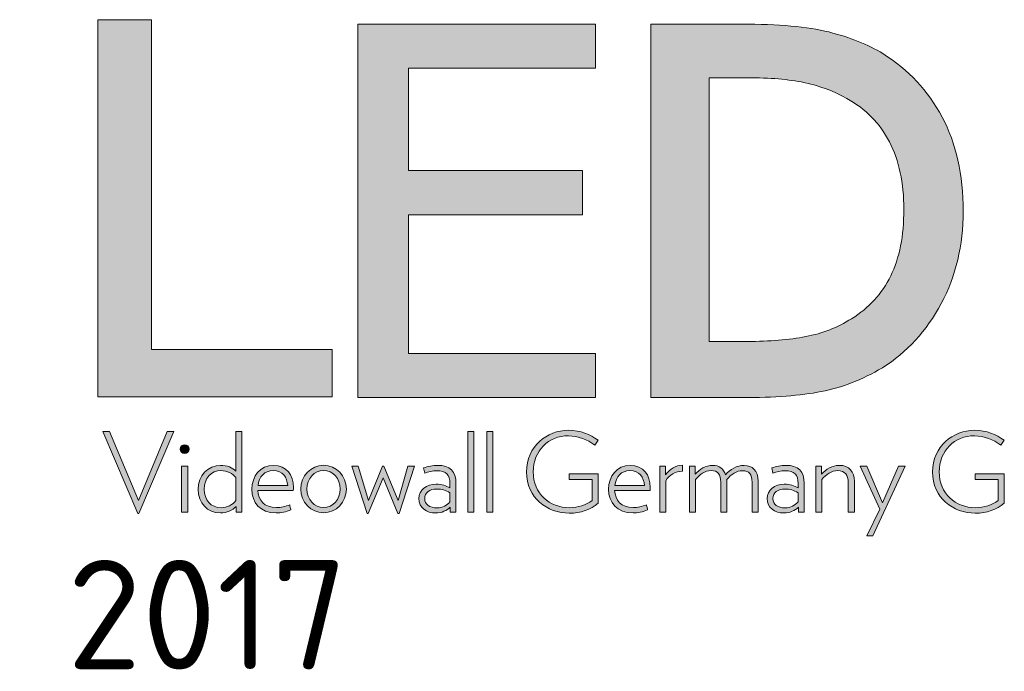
# Model space of a CAD drawing. Header units: millimetres. Extents: x 0 to 2100, y 0 to 1485.
# Tile 79 of 247: x 1120 to 1232, y 245 to 320. Entities that reach past the tile are written whole.
import ezdxf
from ezdxf.enums import TextEntityAlignment as Align

# ---------------------------------------------------------------- set-up
doc = ezdxf.new("R2010")
doc.units = ezdxf.units.MM
doc.header["$LTSCALE"] = 5
doc.layers.get('0').update_dxf_attribs({"lineweight": 25})
for name, color, linetype, lineweight in [('Ebene 1', 7, 'Continuous', 25), ('Schraffur (ISO)', 7, 'Continuous', 18), ('Titel (ISO)', 7, 'Continuous', 50)]:
    doc.layers.add(name, color=color, linetype=linetype, lineweight=lineweight)
doc.styles.add('Notiztext (DIN)', font='isocpeur.ttf')
doc.styles.add('Textstil13', font='isocpeur.ttf')
doc.styles.add('Textstil14', font='isocpeur.ttf')
doc.styles.add('Textstil19', font='isocpeur.ttf')

# ---------------------------------------------------------------- blocks, each defined once
blk = doc.blocks.new('Schriftfelder LEDitgo')
at = {"layer": 'Schraffur (ISO)', "true_color": 0xffa901}
for points in [[(155.024, 145.153), (155.024, 153.773), (156.254, 153.773), (156.254, 146.238), (160.385, 146.238), (160.385, 145.153)], [(160.968, 153.673), (166.398, 153.673), (166.398, 152.664), (162.123, 152.664), (162.123, 150.325), (166.106, 150.325), (166.106, 149.316), (162.123, 149.316), (162.123, 146.146), (166.398, 146.146), (166.398, 145.137), (160.968, 145.137)]]:
    blk.add_hatch(color=40, dxfattribs=at).paths.add_polyline_path(points)
h = blk.add_hatch(color=40, dxfattribs=at)
edge = h.paths.add_edge_path(flags=0)
edge.add_spline(control_points=[(173.449, 149.442), (173.449, 148.833), (173.349, 148.326), (173.149, 147.918)], knot_values=[-11, -11, -11, -11, -10, -10, -10, -10], degree=3, periodic=0)
edge.add_spline(control_points=[(173.149, 147.918), (172.949, 147.511), (172.65, 147.185), (172.253, 146.94)], knot_values=[-10, -10, -10, -10, -9, -9, -9, -9], degree=3, periodic=0)
edge.add_spline(control_points=[(172.253, 146.94), (171.937, 146.741), (171.588, 146.605), (171.207, 146.531)], knot_values=[-9, -9, -9, -9, -8, -8, -8, -8], degree=3, periodic=0)
edge.add_spline(control_points=[(171.207, 146.531), (170.825, 146.458), (170.38, 146.421), (169.871, 146.421)], knot_values=[-8, -8, -8, -8, -7, -7, -7, -7], degree=3, periodic=0)
edge.add_line((169.871, 146.421), (168.999, 146.421))
edge.add_line((168.999, 146.421), (168.999, 152.447))
edge.add_line((168.999, 152.447), (169.871, 152.447))
edge.add_spline(control_points=[(169.871, 152.447), (170.388, 152.447), (170.82, 152.41), (171.166, 152.337)], knot_values=[-4, -4, -4, -4, -3, -3, -3, -3], degree=3, periodic=0)
edge.add_spline(control_points=[(171.166, 152.337), (171.513, 152.264), (171.839, 152.143), (172.143, 151.975)], knot_values=[-3, -3, -3, -3, -2, -2, -2, -2], degree=3, periodic=0)
edge.add_spline(control_points=[(172.143, 151.975), (172.575, 151.737), (172.9, 151.406), (173.12, 150.981)], knot_values=[-2, -2, -2, -2, -1, -1, -1, -1], degree=3, periodic=0)
edge.add_spline(control_points=[(173.12, 150.981), (173.339, 150.556), (173.449, 150.043), (173.449, 149.442)], knot_values=[-1, -1, -1, -1, 0, 0, 0, 0], degree=3, periodic=0)
edge = h.paths.add_edge_path()
edge.add_spline(control_points=[(174.303, 147.287), (173.968, 146.66), (173.52, 146.171), (172.957, 145.819)], knot_values=[1, 1, 1, 1, 2, 2, 2, 2], degree=3, periodic=0)
edge.add_spline(control_points=[(172.957, 145.819), (172.499, 145.548), (172.034, 145.366), (171.562, 145.275)], knot_values=[2, 2, 2, 2, 3, 3, 3, 3], degree=3, periodic=0)
edge.add_spline(control_points=[(171.562, 145.275), (171.09, 145.183), (170.487, 145.137), (169.754, 145.137)], knot_values=[3, 3, 3, 3, 4, 4, 4, 4], degree=3, periodic=0)
edge.add_line((169.754, 145.137), (167.669, 145.137))
edge.add_line((167.669, 145.137), (167.669, 153.673))
edge.add_line((167.669, 153.673), (169.73, 153.673))
edge.add_spline(control_points=[(169.73, 153.673), (170.58, 153.673), (171.248, 153.613), (171.732, 153.492)], knot_values=[7, 7, 7, 7, 8, 8, 8, 8], degree=3, periodic=0)
edge.add_spline(control_points=[(171.732, 153.492), (172.216, 153.372), (172.628, 153.207), (172.969, 152.997)], knot_values=[8, 8, 8, 8, 9, 9, 9, 9], degree=3, periodic=0)
edge.add_spline(control_points=[(172.969, 152.997), (173.552, 152.634), (174.004, 152.151), (174.324, 151.549), (174.644, 150.947), (174.804, 150.23), (174.804, 149.397)], knot_values=[9, 9, 9, 9, 10, 10, 10, 11, 11, 11, 11], degree=3, periodic=0)
edge.add_spline(control_points=[(174.804, 149.397), (174.804, 148.617), (174.637, 147.914), (174.303, 147.287)], knot_values=[0, 0, 0, 0, 1, 1, 1, 1], degree=3, periodic=0)
at = {"layer": 'Schraffur (ISO)', "true_color": 0x999999}
for points in [[(155.938, 142.492), (155.138, 144.36), (155.294, 144.36), (155.956, 142.785), (156.612, 144.36), (156.766, 144.36), (155.966, 142.492)], [(163.483, 144.36), (163.621, 144.36), (163.621, 142.522), (163.483, 142.522)], [(163.914, 144.36), (164.052, 144.36), (164.052, 142.522), (163.914, 142.522)], [(156.941, 142.522), (156.941, 143.57), (157.081, 143.57), (157.081, 142.522)], [(161.886, 142.492), (161.55, 143.304), (161.206, 142.492), (161.181, 142.492), (160.828, 143.57), (160.978, 143.57), (161.214, 142.783), (161.535, 143.57), (161.56, 143.57), (161.888, 142.783), (162.114, 143.57), (162.262, 143.57), (161.911, 142.492)], [(172.6, 141.98), (172.896, 142.592), (172.447, 143.57), (172.6, 143.57), (172.964, 142.732), (173.33, 143.57), (173.481, 143.57), (172.741, 141.98)]]:
    blk.add_hatch(color=253, dxfattribs=at).paths.add_polyline_path(points)
h = blk.add_hatch(color=253, dxfattribs=at)
edge = h.paths.add_edge_path(flags=0)
edge.add_line((158.182, 143.312), (158.182, 142.785))
edge.add_spline(control_points=[(158.182, 142.785), (158.104, 142.69), (157.987, 142.622), (157.844, 142.622), (157.613, 142.622), (157.455, 142.8), (157.455, 143.044), (157.455, 143.294), (157.618, 143.47), (157.839, 143.47), (157.984, 143.47), (158.107, 143.402), (158.182, 143.312)], knot_values=[-4, -4, -4, -4, -3, -3, -3, -2, -2, -2, -1, -1, -1, 0, 0, 0, 0], degree=3, periodic=0)
edge = h.paths.add_edge_path()
edge.add_spline(control_points=[(158.187, 142.65), (158.102, 142.562), (157.977, 142.502), (157.826, 142.502), (157.53, 142.502), (157.317, 142.727), (157.317, 143.041), (157.317, 143.35), (157.548, 143.59), (157.831, 143.59), (157.982, 143.59), (158.1, 143.535), (158.182, 143.46)], knot_values=[1, 1, 1, 1, 2, 2, 2, 3, 3, 3, 4, 4, 4, 5, 5, 5, 5], degree=3, periodic=0)
edge.add_line((158.182, 143.46), (158.182, 144.36))
edge.add_line((158.182, 144.36), (158.32, 144.36))
edge.add_line((158.32, 144.36), (158.32, 142.522))
edge.add_line((158.32, 142.522), (158.187, 142.522))
edge.add_line((158.187, 142.522), (158.187, 142.65))
h = blk.add_hatch(color=253, dxfattribs=at)
edge = h.paths.add_edge_path()
edge.add_line((165.8, 143.397), (166.465, 143.397))
edge.add_line((166.465, 143.397), (166.465, 142.722))
edge.add_spline(control_points=[(166.465, 142.722), (166.284, 142.579), (166.069, 142.497), (165.798, 142.497), (165.298, 142.497), (164.825, 142.845), (164.825, 143.44), (164.825, 144.029), (165.298, 144.39), (165.78, 144.39), (166.076, 144.39), (166.269, 144.3), (166.46, 144.165)], knot_values=[3, 3, 3, 3, 4, 4, 4, 5, 5, 5, 6, 6, 6, 7, 7, 7, 7], degree=3, periodic=0)
edge.add_line((166.46, 144.165), (166.384, 144.054))
edge.add_spline(control_points=[(166.384, 144.054), (166.211, 144.179), (166.013, 144.262), (165.78, 144.265)], knot_values=[8, 8, 8, 8, 9, 9, 9, 9], degree=3, periodic=0)
edge.add_spline(control_points=[(165.78, 144.265), (165.326, 144.265), (164.978, 143.924), (164.978, 143.44), (164.978, 142.943), (165.354, 142.622), (165.803, 142.622), (166.006, 142.622), (166.179, 142.68), (166.324, 142.783)], knot_values=[9, 9, 9, 9, 10, 10, 10, 11, 11, 11, 12, 12, 12, 12], degree=3, periodic=0)
edge.add_line((166.324, 142.783), (166.324, 143.267))
edge.add_line((166.324, 143.267), (165.8, 143.267))
edge.add_line((165.8, 143.267), (165.8, 143.397))
h = blk.add_hatch(color=253, dxfattribs=at)
edge = h.paths.add_edge_path()
edge.add_line((175.08, 143.397), (175.745, 143.397))
edge.add_line((175.745, 143.397), (175.745, 142.722))
edge.add_spline(control_points=[(175.745, 142.722), (175.564, 142.579), (175.349, 142.497), (175.078, 142.497), (174.579, 142.497), (174.105, 142.845), (174.105, 143.44), (174.105, 144.029), (174.579, 144.39), (175.06, 144.39), (175.356, 144.39), (175.549, 144.3), (175.74, 144.165)], knot_values=[3, 3, 3, 3, 4, 4, 4, 5, 5, 5, 6, 6, 6, 7, 7, 7, 7], degree=3, periodic=0)
edge.add_line((175.74, 144.165), (175.665, 144.054))
edge.add_spline(control_points=[(175.665, 144.054), (175.492, 144.179), (175.293, 144.262), (175.06, 144.265)], knot_values=[8, 8, 8, 8, 9, 9, 9, 9], degree=3, periodic=0)
edge.add_spline(control_points=[(175.06, 144.265), (174.606, 144.265), (174.257, 143.924), (174.257, 143.44), (174.257, 142.943), (174.634, 142.622), (175.083, 142.622), (175.286, 142.622), (175.459, 142.68), (175.604, 142.783)], knot_values=[9, 9, 9, 9, 10, 10, 10, 11, 11, 11, 12, 12, 12, 12], degree=3, periodic=0)
edge.add_line((175.604, 142.783), (175.604, 143.267))
edge.add_line((175.604, 143.267), (175.08, 143.267))
edge.add_line((175.08, 143.267), (175.08, 143.397))
h = blk.add_hatch(color=253, dxfattribs=at)
edge = h.paths.add_edge_path()
edge.add_ellipse((157.01, 143.961), major_axis=(0, -0.101), ratio=0.990894, start_angle=0, end_angle=360)
h = blk.add_hatch(color=253, dxfattribs=at)
edge = h.paths.add_edge_path(flags=0)
edge.add_spline(control_points=[(159.035, 143.47), (159.251, 143.47), (159.353, 143.319), (159.366, 143.126)], knot_values=[-3, -3, -3, -3, -2, -2, -2, -2], degree=3, periodic=0)
edge.add_line((159.366, 143.126), (158.689, 143.126))
edge.add_spline(control_points=[(158.689, 143.126), (158.711, 143.332), (158.834, 143.47), (159.035, 143.47)], knot_values=[-1, -1, -1, -1, 0, 0, 0, 0], degree=3, periodic=0)
edge = h.paths.add_edge_path()
edge.add_spline(control_points=[(158.684, 143.016), (158.696, 142.793), (158.824, 142.625), (159.112, 142.625), (159.21, 142.625), (159.316, 142.65), (159.411, 142.688)], knot_values=[1, 1, 1, 1, 2, 2, 2, 3, 3, 3, 3], degree=3, periodic=0)
edge.add_spline(control_points=[(159.411, 142.688), (159.411, 142.687), (159.439, 142.57), (159.439, 142.57)], knot_values=[3, 3, 3, 3, 4, 4, 4, 4], degree=3, periodic=0)
edge.add_spline(control_points=[(159.439, 142.57), (159.333, 142.529), (159.208, 142.502), (159.105, 142.502), (158.734, 142.502), (158.546, 142.74), (158.546, 143.044), (158.546, 143.339), (158.734, 143.59), (159.045, 143.59), (159.341, 143.59), (159.499, 143.369), (159.499, 143.084), (159.499, 143.061), (159.499, 143.041), (159.494, 143.016)], knot_values=[4, 4, 4, 4, 5, 5, 5, 6, 6, 6, 7, 7, 7, 8, 8, 8, 9, 9, 9, 9], degree=3, periodic=0)
edge.add_line((159.494, 143.016), (158.684, 143.016))
h = blk.add_hatch(color=253, dxfattribs=at)
edge = h.paths.add_edge_path(flags=0)
edge.add_ellipse((160.186, 143.049), major_axis=(0, -0.424), ratio=0.899485, start_angle=0, end_angle=360)
edge = h.paths.add_edge_path()
edge.add_ellipse((160.186, 143.049), major_axis=(0, -0.542), ratio=0.96317, start_angle=0, end_angle=360)
h = blk.add_hatch(color=253, dxfattribs=at)
edge = h.paths.add_edge_path(flags=0)
edge.add_line((163.075, 142.961), (163.075, 142.755))
edge.add_spline(control_points=[(163.075, 142.755), (163.007, 142.675), (162.904, 142.617), (162.779, 142.617), (162.611, 142.617), (162.498, 142.69), (162.498, 142.83), (162.498, 142.973), (162.613, 143.049), (162.774, 143.049), (162.892, 143.049), (162.972, 143.019), (163.075, 142.961)], knot_values=[-4, -4, -4, -4, -3, -3, -3, -2, -2, -2, -1, -1, -1, 0, 0, 0, 0], degree=3, periodic=0)
edge = h.paths.add_edge_path()
edge.add_spline(control_points=[(163.082, 142.635), (163.004, 142.557), (162.884, 142.502), (162.751, 142.502), (162.538, 142.502), (162.365, 142.62), (162.365, 142.83), (162.365, 143.028), (162.538, 143.159), (162.756, 143.159), (162.892, 143.159), (162.984, 143.121), (163.075, 143.079)], knot_values=[1, 1, 1, 1, 2, 2, 2, 3, 3, 3, 4, 4, 4, 5, 5, 5, 5], degree=3, periodic=0)
edge.add_line((163.075, 143.079), (163.075, 143.174))
edge.add_spline(control_points=[(163.075, 143.174), (163.075, 143.372), (162.989, 143.468), (162.771, 143.468), (162.683, 143.468), (162.578, 143.445), (162.498, 143.41)], knot_values=[6, 6, 6, 6, 7, 7, 7, 8, 8, 8, 8], degree=3, periodic=0)
edge.add_line((162.498, 143.41), (162.47, 143.53))
edge.add_spline(control_points=[(162.47, 143.53), (162.565, 143.565), (162.691, 143.59), (162.786, 143.59), (163.08, 143.59), (163.212, 143.45), (163.212, 143.174)], knot_values=[9, 9, 9, 9, 10, 10, 10, 11, 11, 11, 11], degree=3, periodic=0)
edge.add_line((163.212, 143.174), (163.212, 142.522))
edge.add_line((163.212, 142.522), (163.082, 142.522))
edge.add_line((163.082, 142.522), (163.082, 142.635))
h = blk.add_hatch(color=253, dxfattribs=at)
edge = h.paths.add_edge_path(flags=0)
edge.add_spline(control_points=[(167.189, 143.47), (167.405, 143.47), (167.508, 143.319), (167.52, 143.126)], knot_values=[-3, -3, -3, -3, -2, -2, -2, -2], degree=3, periodic=0)
edge.add_line((167.52, 143.126), (166.843, 143.126))
edge.add_spline(control_points=[(166.843, 143.126), (166.866, 143.332), (166.989, 143.47), (167.189, 143.47)], knot_values=[-1, -1, -1, -1, 0, 0, 0, 0], degree=3, periodic=0)
edge = h.paths.add_edge_path()
edge.add_spline(control_points=[(166.838, 143.016), (166.85, 142.793), (166.978, 142.625), (167.267, 142.625), (167.365, 142.625), (167.47, 142.65), (167.565, 142.688)], knot_values=[1, 1, 1, 1, 2, 2, 2, 3, 3, 3, 3], degree=3, periodic=0)
edge.add_spline(control_points=[(167.565, 142.688), (167.565, 142.687), (167.593, 142.57), (167.593, 142.57)], knot_values=[3, 3, 3, 3, 4, 4, 4, 4], degree=3, periodic=0)
edge.add_spline(control_points=[(167.593, 142.57), (167.488, 142.529), (167.362, 142.502), (167.259, 142.502), (166.888, 142.502), (166.7, 142.74), (166.7, 143.044), (166.7, 143.339), (166.888, 143.59), (167.199, 143.59), (167.495, 143.59), (167.653, 143.369), (167.653, 143.084), (167.653, 143.061), (167.653, 143.041), (167.648, 143.016)], knot_values=[4, 4, 4, 4, 5, 5, 5, 6, 6, 6, 7, 7, 7, 8, 8, 8, 9, 9, 9, 9], degree=3, periodic=0)
edge.add_line((167.648, 143.016), (166.838, 143.016))
h = blk.add_hatch(color=253, dxfattribs=at)
edge = h.paths.add_edge_path()
edge.add_line((168.009, 142.522), (167.871, 142.522))
edge.add_line((167.871, 142.522), (167.871, 143.57))
edge.add_line((167.871, 143.57), (168.004, 143.57))
edge.add_line((168.004, 143.57), (168.004, 143.372))
edge.add_spline(control_points=[(168.004, 143.372), (168.099, 143.507), (168.237, 143.593), (168.386, 143.593)], knot_values=[5, 5, 5, 5, 6, 6, 6, 6], degree=3, periodic=0)
edge.add_line((168.386, 143.593), (168.386, 143.457))
edge.add_spline(control_points=[(168.386, 143.457), (168.237, 143.452), (168.09, 143.38), (168.009, 143.239)], knot_values=[7, 7, 7, 7, 8, 8, 8, 8], degree=3, periodic=0)
edge.add_line((168.009, 143.239), (168.009, 142.522))
h = blk.add_hatch(color=253, dxfattribs=at)
edge = h.paths.add_edge_path()
edge.add_spline(control_points=[(169.978, 143.209), (169.978, 143.377), (169.91, 143.468), (169.759, 143.468), (169.627, 143.468), (169.501, 143.385), (169.403, 143.264)], knot_values=[1, 1, 1, 1, 2, 2, 2, 3, 3, 3, 3], degree=3, periodic=0)
edge.add_line((169.403, 143.264), (169.403, 142.522))
edge.add_line((169.403, 142.522), (169.263, 142.522))
edge.add_line((169.263, 142.522), (169.263, 143.204))
edge.add_spline(control_points=[(169.263, 143.204), (169.263, 143.38), (169.198, 143.47), (169.042, 143.47), (168.902, 143.47), (168.782, 143.377), (168.686, 143.267)], knot_values=[6, 6, 6, 6, 7, 7, 7, 8, 8, 8, 8], degree=3, periodic=0)
edge.add_line((168.686, 143.267), (168.686, 142.522))
edge.add_line((168.686, 142.522), (168.548, 142.522))
edge.add_line((168.548, 142.522), (168.548, 143.57))
edge.add_line((168.548, 143.57), (168.681, 143.57))
edge.add_line((168.681, 143.57), (168.681, 143.392))
edge.add_spline(control_points=[(168.681, 143.392), (168.782, 143.495), (168.917, 143.59), (169.082, 143.59), (169.233, 143.59), (169.331, 143.51), (169.371, 143.374)], knot_values=[13, 13, 13, 13, 14, 14, 14, 15, 15, 15, 15], degree=3, periodic=0)
edge.add_spline(control_points=[(169.371, 143.374), (169.474, 143.497), (169.629, 143.588), (169.797, 143.588), (169.99, 143.588), (170.118, 143.468), (170.118, 143.232)], knot_values=[15, 15, 15, 15, 16, 16, 16, 17, 17, 17, 17], degree=3, periodic=0)
edge.add_line((170.118, 143.232), (170.118, 142.522))
edge.add_line((170.118, 142.522), (169.978, 142.522))
edge.add_line((169.978, 142.522), (169.978, 143.209))
h = blk.add_hatch(color=253, dxfattribs=at)
edge = h.paths.add_edge_path(flags=0)
edge.add_line((171.033, 142.961), (171.033, 142.755))
edge.add_spline(control_points=[(171.033, 142.755), (170.965, 142.675), (170.863, 142.617), (170.737, 142.617), (170.569, 142.617), (170.456, 142.69), (170.456, 142.83), (170.456, 142.973), (170.572, 143.049), (170.732, 143.049), (170.85, 143.049), (170.931, 143.019), (171.033, 142.961)], knot_values=[-4, -4, -4, -4, -3, -3, -3, -2, -2, -2, -1, -1, -1, 0, 0, 0, 0], degree=3, periodic=0)
edge = h.paths.add_edge_path()
edge.add_spline(control_points=[(171.04, 142.635), (170.963, 142.557), (170.843, 142.502), (170.71, 142.502), (170.497, 142.502), (170.323, 142.62), (170.323, 142.83), (170.323, 143.028), (170.497, 143.159), (170.715, 143.159), (170.85, 143.159), (170.943, 143.121), (171.033, 143.079)], knot_values=[1, 1, 1, 1, 2, 2, 2, 3, 3, 3, 4, 4, 4, 5, 5, 5, 5], degree=3, periodic=0)
edge.add_line((171.033, 143.079), (171.033, 143.174))
edge.add_spline(control_points=[(171.033, 143.174), (171.033, 143.372), (170.948, 143.468), (170.73, 143.468), (170.642, 143.468), (170.537, 143.445), (170.456, 143.41)], knot_values=[6, 6, 6, 6, 7, 7, 7, 8, 8, 8, 8], degree=3, periodic=0)
edge.add_line((170.456, 143.41), (170.429, 143.53))
edge.add_spline(control_points=[(170.429, 143.53), (170.524, 143.565), (170.649, 143.59), (170.745, 143.59), (171.038, 143.59), (171.171, 143.45), (171.171, 143.174)], knot_values=[9, 9, 9, 9, 10, 10, 10, 11, 11, 11, 11], degree=3, periodic=0)
edge.add_line((171.171, 143.174), (171.171, 142.522))
edge.add_line((171.171, 142.522), (171.04, 142.522))
edge.add_line((171.04, 142.522), (171.04, 142.635))
h = blk.add_hatch(color=253, dxfattribs=at)
edge = h.paths.add_edge_path()
edge.add_spline(control_points=[(172.176, 143.197), (172.176, 143.372), (172.106, 143.47), (171.936, 143.47), (171.803, 143.47), (171.67, 143.377), (171.572, 143.269)], knot_values=[1, 1, 1, 1, 2, 2, 2, 3, 3, 3, 3], degree=3, periodic=0)
edge.add_line((171.572, 143.269), (171.572, 142.522))
edge.add_line((171.572, 142.522), (171.434, 142.522))
edge.add_line((171.434, 142.522), (171.434, 143.57))
edge.add_line((171.434, 143.57), (171.567, 143.57))
edge.add_line((171.567, 143.57), (171.567, 143.389))
edge.add_spline(control_points=[(171.567, 143.389), (171.67, 143.5), (171.815, 143.59), (171.968, 143.59), (172.209, 143.59), (172.317, 143.437), (172.317, 143.227)], knot_values=[8, 8, 8, 8, 9, 9, 9, 10, 10, 10, 10], degree=3, periodic=0)
edge.add_line((172.317, 143.227), (172.317, 142.522))
edge.add_line((172.317, 142.522), (172.176, 142.522))
edge.add_line((172.176, 142.522), (172.176, 143.197))
at = {"layer": 'Ebene 1', "color": 7, "linetype": 'Continuous', "lineweight": 5}
for p, q in [((155.024, 145.153), (155.024, 153.773)), ((155.024, 153.773), (156.254, 153.773)), ((156.254, 153.773), (156.254, 146.238)), ((160.968, 145.137), (160.968, 153.673)), ((160.968, 153.673), (166.398, 153.673)), ((166.398, 153.673), (166.398, 152.664)), ((167.669, 145.137), (167.669, 153.673)), ((167.669, 153.673), (169.73, 153.673)), ((166.398, 152.664), (162.123, 152.664)), ((162.123, 152.664), (162.123, 150.325)), ((169.871, 152.447), (168.999, 152.447)), ((168.999, 152.447), (168.999, 146.421)), ((162.123, 150.325), (166.106, 150.325)), ((166.106, 150.325), (166.106, 149.316)), ((166.106, 149.316), (162.123, 149.316)), ((162.123, 149.316), (162.123, 146.146)), ((168.999, 146.421), (169.871, 146.421)), ((156.254, 146.238), (160.385, 146.238)), ((160.385, 146.238), (160.385, 145.153)), ((162.123, 146.146), (166.398, 146.146)), ((166.398, 146.146), (166.398, 145.137)), ((160.385, 145.153), (155.024, 145.153)), ((166.398, 145.137), (160.968, 145.137)), ((169.754, 145.137), (167.669, 145.137)), ((155.938, 142.492), (155.138, 144.36)), ((155.138, 144.36), (155.294, 144.36)), ((155.294, 144.36), (155.956, 142.785)), ((155.956, 142.785), (156.612, 144.36)), ((156.766, 144.36), (155.966, 142.492)), ((156.612, 144.36), (156.766, 144.36)), ((158.182, 143.46), (158.182, 144.36)), ((158.182, 144.36), (158.32, 144.36)), ((158.32, 144.36), (158.32, 142.522)), ((163.483, 142.522), (163.483, 144.36)), ((163.483, 144.36), (163.621, 144.36)), ((163.621, 144.36), (163.621, 142.522)), ((163.914, 142.522), (163.914, 144.36)), ((163.914, 144.36), (164.052, 144.36)), ((164.052, 144.36), (164.052, 142.522)), ((166.46, 144.165), (166.384, 144.054)), ((175.74, 144.165), (175.665, 144.054)), ((168.386, 143.593), (168.386, 143.457)), ((156.941, 142.522), (156.941, 143.57)), ((156.941, 143.57), (157.081, 143.57)), ((157.081, 143.57), (157.081, 142.522)), ((161.181, 142.492), (160.828, 143.57)), ((160.828, 143.57), (160.978, 143.57)), ((160.978, 143.57), (161.214, 142.783)), ((161.214, 142.783), (161.535, 143.57)), ((161.535, 143.57), (161.56, 143.57)), ((161.56, 143.57), (161.888, 142.783)), ((161.888, 142.783), (162.114, 143.57)), ((162.262, 143.57), (161.911, 142.492)), ((162.114, 143.57), (162.262, 143.57)), ((162.498, 143.41), (162.47, 143.53)), ((165.8, 143.267), (165.8, 143.397)), ((165.8, 143.397), (166.465, 143.397)), ((166.465, 143.397), (166.465, 142.722)), ((167.871, 142.522), (167.871, 143.57)), ((167.871, 143.57), (168.004, 143.57)), ((168.004, 143.57), (168.004, 143.372)), ((168.548, 142.522), (168.548, 143.57)), ((168.548, 143.57), (168.681, 143.57)), ((168.681, 143.57), (168.681, 143.392)), ((170.456, 143.41), (170.429, 143.53)), ((171.434, 142.522), (171.434, 143.57)), ((171.434, 143.57), (171.567, 143.57)), ((171.567, 143.57), (171.567, 143.389)), ((172.896, 142.592), (172.447, 143.57)), ((172.447, 143.57), (172.6, 143.57)), ((172.6, 143.57), (172.964, 142.732)), ((173.481, 143.57), (172.741, 141.98)), ((172.964, 142.732), (173.33, 143.57)), ((173.33, 143.57), (173.481, 143.57)), ((175.08, 143.267), (175.08, 143.397)), ((175.08, 143.397), (175.745, 143.397)), ((175.745, 143.397), (175.745, 142.722)), ((158.182, 142.785), (158.182, 143.312)), ((161.55, 143.304), (161.206, 142.492)), ((161.886, 142.492), (161.55, 143.304)), ((163.075, 143.079), (163.075, 143.174)), ((163.212, 143.174), (163.212, 142.522)), ((166.324, 143.267), (165.8, 143.267)), ((166.324, 142.783), (166.324, 143.267)), ((168.009, 143.239), (168.009, 142.522)), ((168.686, 143.267), (168.686, 142.522)), ((169.263, 142.522), (169.263, 143.204)), ((169.403, 143.264), (169.403, 142.522)), ((169.978, 142.522), (169.978, 143.209)), ((170.118, 143.232), (170.118, 142.522)), ((171.033, 143.079), (171.033, 143.174)), ((171.171, 143.174), (171.171, 142.522)), ((171.572, 143.269), (171.572, 142.522)), ((172.176, 142.522), (172.176, 143.197)), ((172.317, 143.227), (172.317, 142.522)), ((175.604, 143.267), (175.08, 143.267)), ((175.604, 142.783), (175.604, 143.267)), ((159.494, 143.016), (158.684, 143.016)), ((158.689, 143.126), (159.366, 143.126)), ((163.075, 142.755), (163.075, 142.961)), ((167.648, 143.016), (166.838, 143.016)), ((166.843, 143.126), (167.52, 143.126)), ((171.033, 142.755), (171.033, 142.961)), ((155.966, 142.492), (155.938, 142.492)), ((157.081, 142.522), (156.941, 142.522)), ((158.187, 142.522), (158.187, 142.65)), ((158.32, 142.522), (158.187, 142.522)), ((161.206, 142.492), (161.181, 142.492)), ((161.911, 142.492), (161.886, 142.492)), ((163.082, 142.522), (163.082, 142.635)), ((163.212, 142.522), (163.082, 142.522)), ((163.621, 142.522), (163.483, 142.522)), ((164.052, 142.522), (163.914, 142.522)), ((168.009, 142.522), (167.871, 142.522)), ((168.686, 142.522), (168.548, 142.522)), ((169.403, 142.522), (169.263, 142.522)), ((170.118, 142.522), (169.978, 142.522)), ((171.04, 142.522), (171.04, 142.635)), ((171.171, 142.522), (171.04, 142.522)), ((171.572, 142.522), (171.434, 142.522)), ((172.317, 142.522), (172.176, 142.522)), ((172.6, 141.98), (172.896, 142.592)), ((172.741, 141.98), (172.6, 141.98))]:
    blk.add_line(p, q, dxfattribs=at)
at = {"layer": 'Ebene 1', "lineweight": 5}
for centre, major_axis, ratio in [((157.01, 143.961), (0, 0.101), 0.990894), ((160.186, 143.049), (0, 0.542), 0.96317), ((160.186, 143.049), (0, 0.424), 0.899485)]:
    blk.add_ellipse(centre, major_axis=major_axis, ratio=ratio, dxfattribs=at)
at = {"layer": 'Ebene 1', "color": 7, "linetype": 'Continuous', "lineweight": 5}
for points in [[(169.73, 153.673), (170.58, 153.673), (171.248, 153.613), (171.732, 153.492)], [(171.732, 153.492), (172.216, 153.372), (172.628, 153.207), (172.969, 152.997)], [(171.166, 152.337), (170.82, 152.41), (170.388, 152.447), (169.871, 152.447)], [(172.143, 151.975), (171.839, 152.143), (171.513, 152.264), (171.166, 152.337)], [(173.12, 150.981), (172.9, 151.406), (172.575, 151.737), (172.143, 151.975)], [(173.449, 149.442), (173.449, 150.043), (173.339, 150.556), (173.12, 150.981)], [(173.149, 147.918), (173.349, 148.326), (173.449, 148.833), (173.449, 149.442)], [(174.804, 149.397), (174.804, 148.617), (174.637, 147.914), (174.303, 147.287)], [(172.253, 146.94), (172.65, 147.185), (172.949, 147.511), (173.149, 147.918)], [(174.303, 147.287), (173.968, 146.66), (173.52, 146.171), (172.957, 145.819)], [(171.207, 146.531), (171.588, 146.605), (171.937, 146.741), (172.253, 146.94)], [(169.871, 146.421), (170.38, 146.421), (170.825, 146.458), (171.207, 146.531)], [(172.957, 145.819), (172.499, 145.548), (172.034, 145.366), (171.562, 145.275)], [(171.562, 145.275), (171.09, 145.183), (170.487, 145.137), (169.754, 145.137)], [(166.384, 144.054), (166.211, 144.179), (166.013, 144.262), (165.78, 144.265)], [(175.665, 144.054), (175.492, 144.179), (175.293, 144.262), (175.06, 144.265)], [(168.004, 143.372), (168.099, 143.507), (168.237, 143.593), (168.386, 143.593)], [(159.035, 143.47), (158.834, 143.47), (158.711, 143.332), (158.689, 143.126)], [(159.366, 143.126), (159.353, 143.319), (159.251, 143.47), (159.035, 143.47)], [(167.189, 143.47), (166.989, 143.47), (166.866, 143.332), (166.843, 143.126)], [(167.52, 143.126), (167.508, 143.319), (167.405, 143.47), (167.189, 143.47)], [(168.386, 143.457), (168.237, 143.452), (168.09, 143.38), (168.009, 143.239)], [(159.411, 142.688), (159.411, 142.687), (159.439, 142.57), (159.439, 142.57)], [(167.565, 142.688), (167.565, 142.687), (167.593, 142.57), (167.593, 142.57)]]:
    blk.add_open_spline(points, degree=3, dxfattribs=at)
for points, knots in [([(172.969, 152.997), (173.552, 152.634), (174.004, 152.151), (174.324, 151.549), (174.644, 150.947), (174.804, 150.23), (174.804, 149.397)], [9, 9, 9, 9, 10, 10, 10, 11, 11, 11, 11]), ([(166.465, 142.722), (166.284, 142.579), (166.069, 142.497), (165.798, 142.497), (165.298, 142.497), (164.825, 142.845), (164.825, 143.44), (164.825, 144.029), (165.298, 144.39), (165.78, 144.39), (166.076, 144.39), (166.269, 144.3), (166.46, 144.165)], [3, 3, 3, 3, 4, 4, 4, 5, 5, 5, 6, 6, 6, 7, 7, 7, 7]), ([(165.78, 144.265), (165.326, 144.265), (164.978, 143.924), (164.978, 143.44), (164.978, 142.943), (165.354, 142.622), (165.803, 142.622), (166.006, 142.622), (166.179, 142.68), (166.324, 142.783)], [9, 9, 9, 9, 10, 10, 10, 11, 11, 11, 12, 12, 12, 12]), ([(175.745, 142.722), (175.564, 142.579), (175.349, 142.497), (175.078, 142.497), (174.579, 142.497), (174.105, 142.845), (174.105, 143.44), (174.105, 144.029), (174.579, 144.39), (175.06, 144.39), (175.356, 144.39), (175.549, 144.3), (175.74, 144.165)], [3, 3, 3, 3, 4, 4, 4, 5, 5, 5, 6, 6, 6, 7, 7, 7, 7]), ([(175.06, 144.265), (174.606, 144.265), (174.257, 143.924), (174.257, 143.44), (174.257, 142.943), (174.634, 142.622), (175.083, 142.622), (175.286, 142.622), (175.459, 142.68), (175.604, 142.783)], [9, 9, 9, 9, 10, 10, 10, 11, 11, 11, 12, 12, 12, 12]), ([(158.187, 142.65), (158.102, 142.562), (157.977, 142.502), (157.826, 142.502), (157.53, 142.502), (157.317, 142.727), (157.317, 143.041), (157.317, 143.35), (157.548, 143.59), (157.831, 143.59), (157.982, 143.59), (158.1, 143.535), (158.182, 143.46)], [1, 1, 1, 1, 2, 2, 2, 3, 3, 3, 4, 4, 4, 5, 5, 5, 5]), ([(159.439, 142.57), (159.333, 142.529), (159.208, 142.502), (159.105, 142.502), (158.734, 142.502), (158.546, 142.74), (158.546, 143.044), (158.546, 143.339), (158.734, 143.59), (159.045, 143.59), (159.341, 143.59), (159.499, 143.369), (159.499, 143.084), (159.499, 143.061), (159.499, 143.041), (159.494, 143.016)], [4, 4, 4, 4, 5, 5, 5, 6, 6, 6, 7, 7, 7, 8, 8, 8, 9, 9, 9, 9]), ([(162.47, 143.53), (162.565, 143.565), (162.691, 143.59), (162.786, 143.59), (163.08, 143.59), (163.212, 143.45), (163.212, 143.174)], [9, 9, 9, 9, 10, 10, 10, 11, 11, 11, 11]), ([(167.593, 142.57), (167.488, 142.529), (167.362, 142.502), (167.259, 142.502), (166.888, 142.502), (166.7, 142.74), (166.7, 143.044), (166.7, 143.339), (166.888, 143.59), (167.199, 143.59), (167.495, 143.59), (167.653, 143.369), (167.653, 143.084), (167.653, 143.061), (167.653, 143.041), (167.648, 143.016)], [4, 4, 4, 4, 5, 5, 5, 6, 6, 6, 7, 7, 7, 8, 8, 8, 9, 9, 9, 9]), ([(168.681, 143.392), (168.782, 143.495), (168.917, 143.59), (169.082, 143.59), (169.233, 143.59), (169.331, 143.51), (169.371, 143.374)], [13, 13, 13, 13, 14, 14, 14, 15, 15, 15, 15]), ([(169.371, 143.374), (169.474, 143.497), (169.629, 143.588), (169.797, 143.588), (169.99, 143.588), (170.118, 143.468), (170.118, 143.232)], [15, 15, 15, 15, 16, 16, 16, 17, 17, 17, 17]), ([(170.429, 143.53), (170.524, 143.565), (170.649, 143.59), (170.745, 143.59), (171.038, 143.59), (171.171, 143.45), (171.171, 143.174)], [9, 9, 9, 9, 10, 10, 10, 11, 11, 11, 11]), ([(171.567, 143.389), (171.67, 143.5), (171.815, 143.59), (171.968, 143.59), (172.209, 143.59), (172.317, 143.437), (172.317, 143.227)], [8, 8, 8, 8, 9, 9, 9, 10, 10, 10, 10]), ([(158.182, 143.312), (158.107, 143.402), (157.984, 143.47), (157.839, 143.47), (157.618, 143.47), (157.455, 143.294), (157.455, 143.044), (157.455, 142.8), (157.613, 142.622), (157.844, 142.622), (157.987, 142.622), (158.104, 142.69), (158.182, 142.785)], [0, 0, 0, 0, 1, 1, 1, 2, 2, 2, 3, 3, 3, 4, 4, 4, 4]), ([(163.075, 143.174), (163.075, 143.372), (162.989, 143.468), (162.771, 143.468), (162.683, 143.468), (162.578, 143.445), (162.498, 143.41)], [6, 6, 6, 6, 7, 7, 7, 8, 8, 8, 8]), ([(169.263, 143.204), (169.263, 143.38), (169.198, 143.47), (169.042, 143.47), (168.902, 143.47), (168.782, 143.377), (168.686, 143.267)], [6, 6, 6, 6, 7, 7, 7, 8, 8, 8, 8]), ([(169.978, 143.209), (169.978, 143.377), (169.91, 143.468), (169.759, 143.468), (169.627, 143.468), (169.501, 143.385), (169.403, 143.264)], [1, 1, 1, 1, 2, 2, 2, 3, 3, 3, 3]), ([(171.033, 143.174), (171.033, 143.372), (170.948, 143.468), (170.73, 143.468), (170.642, 143.468), (170.537, 143.445), (170.456, 143.41)], [6, 6, 6, 6, 7, 7, 7, 8, 8, 8, 8]), ([(172.176, 143.197), (172.176, 143.372), (172.106, 143.47), (171.936, 143.47), (171.803, 143.47), (171.67, 143.377), (171.572, 143.269)], [1, 1, 1, 1, 2, 2, 2, 3, 3, 3, 3]), ([(163.082, 142.635), (163.004, 142.557), (162.884, 142.502), (162.751, 142.502), (162.538, 142.502), (162.365, 142.62), (162.365, 142.83), (162.365, 143.028), (162.538, 143.159), (162.756, 143.159), (162.892, 143.159), (162.984, 143.121), (163.075, 143.079)], [1, 1, 1, 1, 2, 2, 2, 3, 3, 3, 4, 4, 4, 5, 5, 5, 5]), ([(171.04, 142.635), (170.963, 142.557), (170.843, 142.502), (170.71, 142.502), (170.497, 142.502), (170.323, 142.62), (170.323, 142.83), (170.323, 143.028), (170.497, 143.159), (170.715, 143.159), (170.85, 143.159), (170.943, 143.121), (171.033, 143.079)], [1, 1, 1, 1, 2, 2, 2, 3, 3, 3, 4, 4, 4, 5, 5, 5, 5]), ([(158.684, 143.016), (158.696, 142.793), (158.824, 142.625), (159.112, 142.625), (159.21, 142.625), (159.316, 142.65), (159.411, 142.688)], [1, 1, 1, 1, 2, 2, 2, 3, 3, 3, 3]), ([(163.075, 142.961), (162.972, 143.019), (162.892, 143.049), (162.774, 143.049), (162.613, 143.049), (162.498, 142.973), (162.498, 142.83), (162.498, 142.69), (162.611, 142.617), (162.779, 142.617), (162.904, 142.617), (163.007, 142.675), (163.075, 142.755)], [0, 0, 0, 0, 1, 1, 1, 2, 2, 2, 3, 3, 3, 4, 4, 4, 4]), ([(166.838, 143.016), (166.85, 142.793), (166.978, 142.625), (167.267, 142.625), (167.365, 142.625), (167.47, 142.65), (167.565, 142.688)], [1, 1, 1, 1, 2, 2, 2, 3, 3, 3, 3]), ([(171.033, 142.961), (170.931, 143.019), (170.85, 143.049), (170.732, 143.049), (170.572, 143.049), (170.456, 142.973), (170.456, 142.83), (170.456, 142.69), (170.569, 142.617), (170.737, 142.617), (170.863, 142.617), (170.965, 142.675), (171.033, 142.755)], [0, 0, 0, 0, 1, 1, 1, 2, 2, 2, 3, 3, 3, 4, 4, 4, 4])]:
    blk.add_open_spline(points, degree=3, knots=knots, dxfattribs=at)
at = {"layer": 'Titel (ISO)', "insert": (150.283, 138.928), "char_height": 2.5, "attachment_point": 7, "style": 'Notiztext (DIN)'}
blk.add_mtext('\\fISOCPEUR|b0|i0;\\H2.5000;© 2017', dxfattribs=at)
at = {"layer": 'Titel (ISO)'}
for tag, height, style, p in [('Werkstoff-Bezeichung_/_Material_Designation', 3.5, 'Notiztext (DIN)', (241.756, 178.156)), ('Werkstoff-Nr._/_Material_no.', 3.5, 'Notiztext (DIN)', (241.756, 167.492)), ('weitere_Spez._/_Add._Spec.', 3.5, 'Notiztext (DIN)', (291.019, 167.492)), ('Rohmaterial_/_Raw_Material', 3.5, 'Notiztext (DIN)', (293.752, 158.128)), ('Zusätzlicher_Titel_^MSuppplementary_title', 3.5, 'Notiztext (DIN)', (229.283, 123.828)), ('Referenz-Nr._/_Refer._no', 2.5, 'Textstil14', (150.283, 107.828))]:
    blk.add_attdef(tag, text='', height=height, dxfattribs=dict(at, style=style)).set_placement(p, align=Align.TOP_LEFT)
for tag, p, height, style in [('MASSE\\P2;_001', (241.406, 154.628), 3.5, 'Notiztext (DIN)'), ('VOLUMEN\\P3;_001', (266.99, 155.128), 2.5, 'Textstil14'), ('ERSTELLUNGSDATUM_001', (279.392, 149.578), 2.5, 'Textstil14'), ('KONSTRUKTEUR_001', (306.933, 149.585), 2.486, 'Textstil19'), ('BEZEICHNUNG_001', (228.783, 127.328), 5, 'Textstil13'), ('Anfänglicher_Ansichtsmaßstab_001', (176.095, 127.328), 3.5, 'Notiztext (DIN)'), ('PROJEKT_001', (155.708, 127.328), 3.5, 'Notiztext (DIN)'), ('Blattnummer_001', (328.033, 102.828), 5, 'Textstil13'), ('BAUTEILNUMMER_001', (203.933, 104.328), 3.5, 'Notiztext (DIN)'), ('REVISIONSNUMMER_001', (309.783, 102.828), 5, 'Textstil13'), ('Blattgröße_001', (193.32, 101.828), 3.5, 'Notiztext (DIN)')]:
    blk.add_attdef(tag, p, '', height=height, dxfattribs=dict(at, style=style))
for tag, height, style, p in [('KONTROLLDATUM', 2.5, 'Textstil14', (279.642, 145.828)), ('KONTROLLIERT_VON', 2.5, 'Textstil14', (307.181, 145.828)), ('GENEHM.DAT._KONSTR.', 2.486, 'Textstil19', (279.642, 140.828)), ('KONSTR._GEN._VON', 2.486, 'Textstil19', (307.181, 140.828))]:
    blk.add_attdef(tag, text='', height=height, dxfattribs=dict(at, style=style)).set_placement(p, align=Align.MIDDLE_LEFT)
at = {"layer": 'Titel (ISO)', "style": 'Notiztext (DIN)'}
for tag, p in [('Tolerierung_/_Tolerancing', (169.283, 118.828)), ('Allg._Toleranz_/_Gen._tol.', (208.32, 118.828))]:
    blk.add_attdef(tag, text='', height=3.5, dxfattribs=at).set_placement(p, align=Align.TOP_CENTER)

msp = doc.modelspace()

# ---------------------------------------------------------------- block references
at = {"xscale": 5, "yscale": 5, "zscale": 5}
msp.add_blockref('Schriftfelder LEDitgo', (353.5874, -449.1403), dxfattribs=at)

doc.saveas('drawing.dxf')
